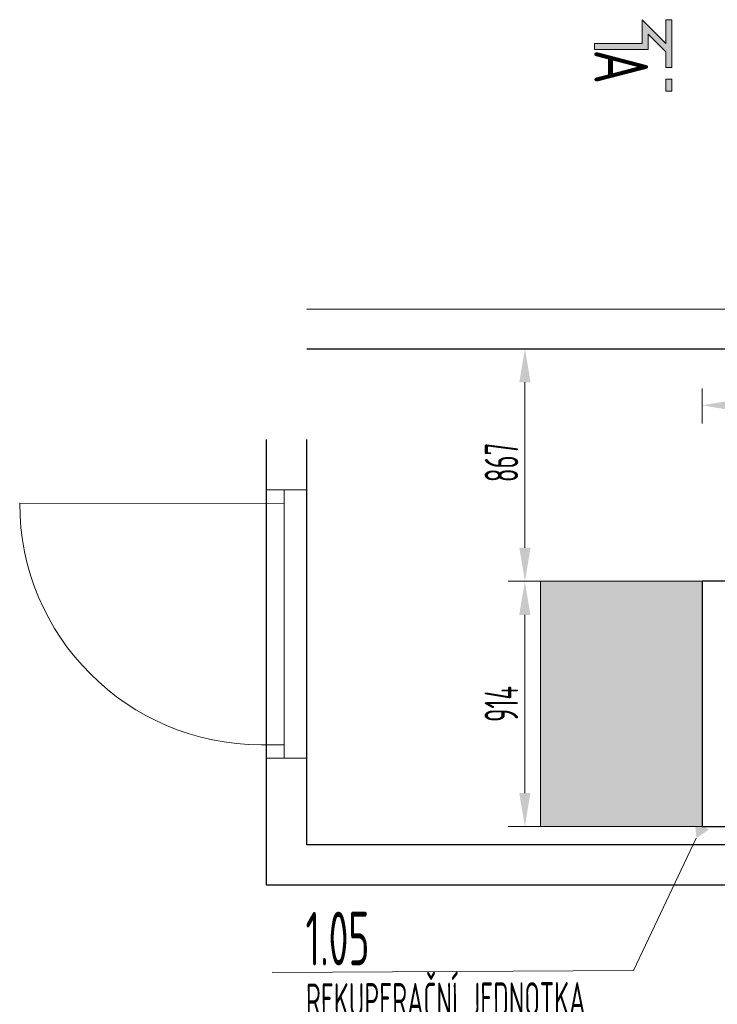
# Model space of a CAD drawing. Header units: millimetres. Extents: x -118717 to 8962, y 22910 to 145283.
# Tile 156 of 193: x -51936 to -49336, y 108809 to 112479. Entities that reach past the tile are written whole.
import ezdxf
from ezdxf.enums import TextEntityAlignment as Align

# ---------------------------------------------------------------- set-up
doc = ezdxf.new("R2010")
doc.units = ezdxf.units.MM
doc.linetypes.add('phl_thick', pattern=[0])
for name, color, linetype, lineweight in [('UT_KOTY - DIMENZE', 7, 'Continuous', 5), ('VZT_21 ZAŘÍZENÍ - OBRYS', 1, 'Continuous', 30), ('VZT_23 ZAŘÍZENÍ - SERVISNÍ PROSTOR', 8, 'Continuous', 5), ('VZT_50 POPIS - OBECNE', 7, 'Continuous', 13)]:
    doc.layers.add(name, color=color, linetype=linetype, lineweight=lineweight)
doc.styles.add('EVORA_125', font='isocp.shx', dxfattribs={"width": 0.6, "height": 125})
doc.styles.add('ISOCP 2.5', font='isocp.shx', dxfattribs={"width": 0.6, "height": 2.5})
doc.styles.add('ISOCP 4.0', font='isocp.shx', dxfattribs={"width": 0.6, "height": 4})

# ---------------------------------------------------------------- blocks, each defined once
blk = doc.blocks.new('_DatumFilled')
at = {"color": 0}
blk.add_solid([(0, 0.577), (-1, 0), (0, -0.577)], dxfattribs=at)

msp = doc.modelspace()

# ---------------------------------------------------------------- hatches: boundary and pattern name
at = {"layer": 'VZT_23 ZAŘÍZENÍ - SERVISNÍ PROSTOR'}
h = msp.add_hatch(color=256, dxfattribs=at)
h.dxf.hatch_style = 1
h.paths.add_polyline_path([(-49392.9, 109471.4), (-49392.9, 110385.6), (-49994.7, 110385.6), (-49994.7, 109471.4)])
at = {"layer": 'VZT_50 POPIS - OBECNE'}
h = msp.add_hatch(color=256, dxfattribs=at)
h.dxf.hatch_style = 1
h.paths.add_polyline_path([(-49794.2, 112368.1), (-49794.2, 112390.3), (-49616.4, 112390.3), (-49616.4, 112479.2), (-49527.5, 112390.3), (-49527.5, 112479.2), (-49505.3, 112479.2), (-49505.3, 112301.4), (-49527.5, 112301.4), (-49527.5, 112358.9), (-49594.2, 112425.5), (-49594.2, 112368.1)])
h.paths.add_polyline_path([(-49527.5, 112212.5), (-49527.5, 112257), (-49505.3, 112257), (-49505.3, 112212.5)])

# ---------------------------------------------------------------- linework, layer by layer
for p, q in [((-50866.1, 111400.1), (-48494.4, 111402.5)), ((-50865.7, 111252.5), (-48644.4, 111252.5)), ((-51015.7, 109253), (-51015.7, 110913.7)), ((-50865.7, 109403), (-50865.7, 110913.7)), ((-50830.2, 109403), (-50865.7, 109403)), ((-49263.9, 109403), (-50830.2, 109403)), ((-49263.9, 109253), (-51015.7, 109253))]:
    msp.add_line(p, q)
at = {"layer": 'UT_KOTY - DIMENZE'}
for p, q in [((-49421.7, 111252.5), (-50115.4, 111252.5)), ((-50052.9, 110510.6), (-50052.9, 111127.5)), ((-49392.9, 110973.4), (-49392.9, 111104.1)), ((-49455.5, 110385.6), (-50115.8, 110385.6)), ((-49455.5, 110385.6), (-50115.4, 110385.6)), ((-50053.3, 109596.4), (-50053.3, 110260.6)), ((-49455.5, 109471.4), (-50115.8, 109471.4))]:
    msp.add_line(p, q, dxfattribs=at)
for points in [[(-50073.8, 111127.5), (-50032.1, 111127.5), (-50052.9, 111252.5)], [(-49267.9, 111062.4), (-49267.9, 111020.7), (-49392.9, 111041.6)], [(-50073.8, 110510.6), (-50032.1, 110510.6), (-50052.9, 110385.6)], [(-50074.1, 110260.6), (-50032.5, 110260.6), (-50053.3, 110385.6)], [(-50074.1, 109596.4), (-50032.5, 109596.4), (-50053.3, 109471.4)]]:
    msp.add_solid(points, dxfattribs=at)
at = {"layer": 'VZT_21 ZAŘÍZENÍ - OBRYS'}
msp.add_lwpolyline([(-49305.5, 110385.6), (-49392.9, 110385.6), (-49392.9, 109471.4), (-49305.5, 109471.4)], dxfattribs=at)
at = {"layer": 'VZT_23 ZAŘÍZENÍ - SERVISNÍ PROSTOR'}
msp.add_lwpolyline([(-49392.9, 109471.4), (-49994.7, 109471.4), (-49994.7, 110385.6), (-49392.9, 110385.6)], dxfattribs=at)
at = {"layer": 'VZT_50 POPIS - OBECNE', "linetype": 'phl_thick'}
for p, q in [((-51015.7, 109726.1), (-51015.7, 110726.2)), ((-51015.7, 110726.2), (-50865.6, 110726.2)), ((-50950.6, 109726.1), (-50950.6, 110726.2)), ((-50865.6, 110726.2), (-50865.6, 109726.1)), ((-50950.6, 110676.2), (-51935.5, 110676.8)), ((-51036.1, 109776.2), (-50950.6, 109776.3)), ((-50865.6, 109726.1), (-51015.7, 109726.1))]:
    msp.add_line(p, q, dxfattribs=at)
at = {"layer": 'VZT_50 POPIS - OBECNE'}
for points in [[(-49527.5, 112390.3), (-49616.4, 112479.2), (-49616.4, 112390.3), (-49794.2, 112390.3)], [(-49794.2, 112390.3), (-49794.2, 112368.1), (-49594.2, 112368.1), (-49594.2, 112425.5), (-49527.5, 112358.9), (-49527.5, 112301.4), (-49505.3, 112301.4), (-49505.3, 112479.2), (-49527.5, 112479.2)], [(-49527.5, 112479.2), (-49527.5, 112390.3)], [(-49527.5, 112257), (-49527.5, 112212.5), (-49505.3, 112212.5), (-49505.3, 112257), (-49527.5, 112257)], [(-49414.4, 109427.7), (-49648.8, 108934.7)], [(-50994.5, 108927.7), (-49648.8, 108934.7)], [(-50994.5, 108927.7), (-50994.5, 108927.7)]]:
    msp.add_lwpolyline(points, dxfattribs=at)
at = {"layer": 'VZT_50 POPIS - OBECNE', "linetype": 'phl_thick'}
msp.add_arc((-51035.5, 110676.2), 900, 179.9625, 269.9625, dxfattribs=at)

# ---------------------------------------------------------------- block references
at = {"layer": 'VZT_50 POPIS - OBECNE', "linetype": 'phl_thick', "xscale": 50, "yscale": 50, "zscale": 50, "rotation": 64.5708716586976}
msp.add_blockref('_DatumFilled', (-49392.9, 109472.9), dxfattribs=at)

# ---------------------------------------------------------------- texts
at = {"layer": 'UT_KOTY - DIMENZE', "char_height": 125, "attachment_point": 5, "rotation": 90, "style": 'ISOCP 2.5'}
for s, insert in [('867', (-50140.4, 110828.7)), ('914', (-50140.8, 109928.5))]:
    msp.add_mtext(s, dxfattribs=dict(at, insert=insert))
at = {"layer": 'VZT_50 POPIS - OBECNE', "linetype": 'phl_thick', "insert": (-50870.7, 109153.4), "char_height": 200, "attachment_point": 1, "rotation": 0.2997, "line_spacing_factor": 0.8, "style": 'ISOCP 4.0'}
msp.add_mtext('1.05\\P{\\H0.625x;REKUPERAČNÍ JEDNOTKA\\PHH = 880 mm\\PSH = 0 mm}', dxfattribs=at)
at = {"layer": 'VZT_50 POPIS - OBECNE', "style": 'EVORA_125', "width": 0.8}
msp.add_attdef('A', text='A', height=200, rotation=270, dxfattribs=at).set_placement((-49854.2, 112368.1), align=Align.BOTTOM_LEFT)

doc.saveas('drawing.dxf')
